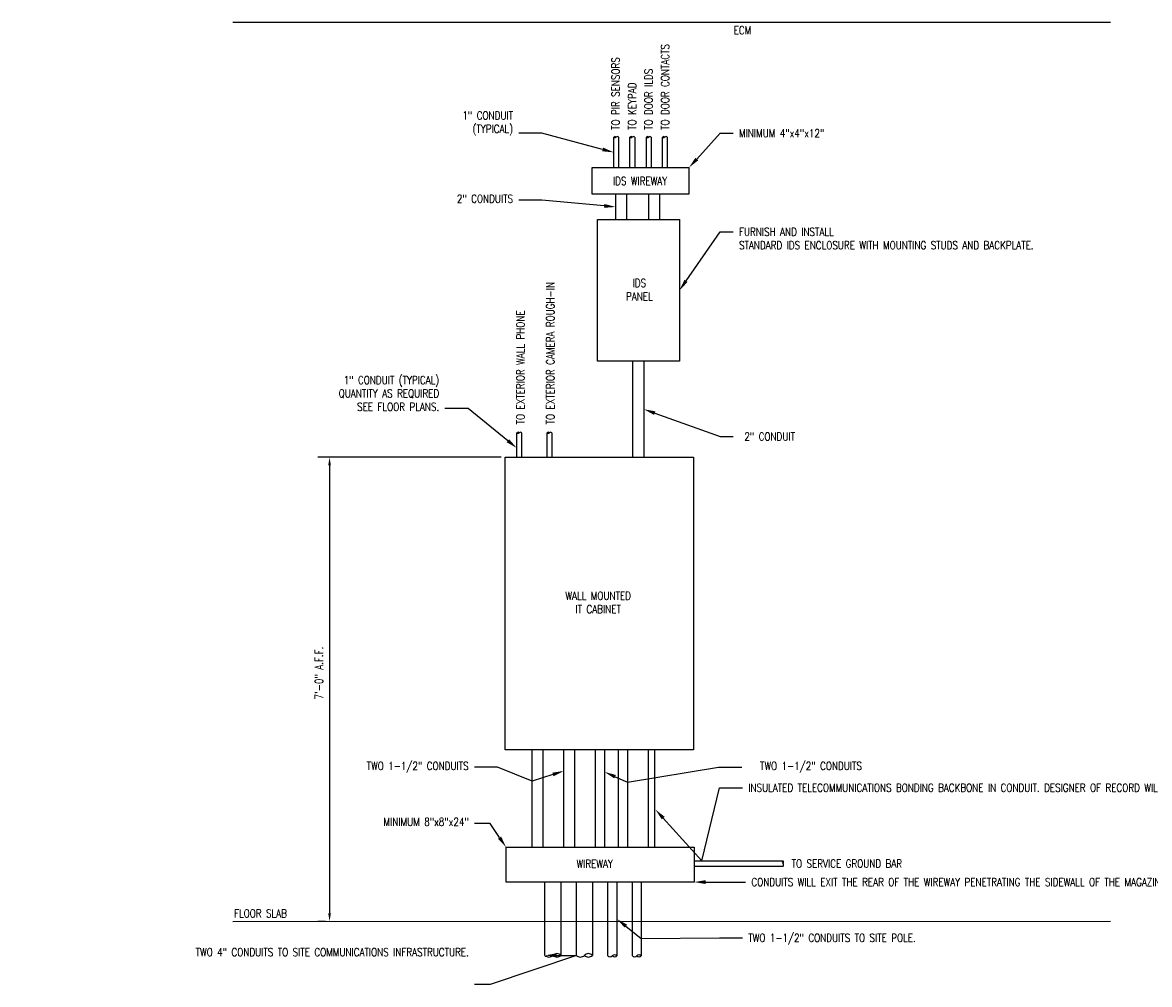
# Model space of a CAD drawing. Header units: inches. Extents: x 137 to 1274, y 388 to 568.
# Tile 1 of 2: x 347 to 558, y 388 to 568. Entities that reach past the tile are written whole.
import ezdxf
from ezdxf import colors
from ezdxf.entities.mleader import LeaderData, LeaderLine
from ezdxf.math import Vec2, Vec3

# ---------------------------------------------------------------- set-up
doc = ezdxf.new("R2010")
doc.units = ezdxf.units.IN
doc.header["$MEASUREMENT"] = 0
for name, color, linetype, lineweight in [('S-ANNO-NOTE', 2, 'Continuous', 35), ('T-ANNO-DIMS', 1, 'Continuous', 25), ('T-ANNO-SYMB', 2, 'Continuous', 25), ('T-ANNO-TEXT', 2, 'Continuous', 25), ('T-COMM-EQPM', 4, 'Continuous', 50)]:
    doc.layers.add(name, color=color, linetype=linetype, lineweight=lineweight)
doc.styles.add('Annotative', font='romans.shx', dxfattribs={"width": 0.8, "height": 0.125})
doc.dimstyles.new('Annotative', dxfattribs={"dimscale": 0, "dimtxt": 0.125, "dimasz": 0.125, "dimexe": 0.179688, "dimexo": 0.0625, "dimgap": 0.09, "dimtad": 1, "dimdec": 3, "dimzin": 3, "dimdsep": 46, "dimlunit": 4, "dimtxsty": 'Annotative', "dimcen": 0.09, "dimclrt": 2, "dimazin": 2, "dimtfac": 1, "dimtdec": 3, "dimtmove": 1, "dimatfit": 3, "dimfxl": 1, "dimtfill": 1, "dimfrac": 2, "dimtolj": 1, "dimtzin": 0, "dimarcsym": 0})

# ---------------------------------------------------------------- blocks, each defined once
blk = doc.blocks.new('*D4')
at = {"layer": 'Defpoints', "color": 0, "transparency": 16777216}
for p in [(437.24, 486.87), (404.42, 400.15), (404.43, 400.15)]:
    blk.add_point(p, dxfattribs=at)
at = {"layer": 'T-ANNO-DIMS', "color": 0, "lineweight": -2, "transparency": 16777216}
for p, q in [((436.49, 486.87), (402.26, 486.87)), ((404.42, 485.37), (404.42, 401.65)), ((403.68, 400.15), (402.26, 400.15))]:
    blk.add_line(p, q, dxfattribs=at)
at = {"layer": 'T-ANNO-DIMS', "color": 0, "transparency": 16777216}
for points in [[(404.17, 485.37), (404.67, 485.37), (404.42, 486.87)], [(404.17, 401.65), (404.67, 401.65), (404.42, 400.15)]]:
    blk.add_solid(points, dxfattribs=at)
at = {"layer": 'T-ANNO-DIMS', "color": 2, "lineweight": -3, "transparency": 16777216, "insert": (402.45, 446.54), "char_height": 1.5, "attachment_point": 5, "rotation": 90, "style": 'Annotative', "bg_fill": 3, "box_fill_scale": 1.25, "bg_fill_color": 256, "bg_fill_true_color": 13158600, "bg_fill_transparency": 0}
blk.add_mtext('\\A1;7\'-0" A.F.F.', dxfattribs=at)

msp = doc.modelspace()

# ---------------------------------------------------------------- linework, layer by layer
at = {"layer": 'T-ANNO-SYMB', "color": 250, "lineweight": -3}
for p, q in [((550.2937, 568.0666), (386.3637, 568.0666)), ((386.3637, 400.138), (550.2937, 400.214))]:
    msp.add_line(p, q, dxfattribs=at)
at = {"layer": 'T-COMM-EQPM', "lineweight": -3}
for p, q in [((456.3984, 393.7209), (456.3984, 407.5022)), ((458.0713, 407.5022), (458.0713, 393.7209)), ((460.9709, 393.7209), (460.9709, 407.5022)), ((462.6437, 407.5022), (462.6437, 393.7209))]:
    msp.add_line(p, q, dxfattribs=at)
for points in [[(457.5083, 540.9597), (457.5083, 546.6594)], [(458.3926, 546.6594), (458.3926, 540.9597)], [(460.5197, 540.9597), (460.5197, 546.6594)], [(461.404, 546.6594), (461.404, 540.9597)], [(463.5863, 540.9597), (463.5863, 546.6594)], [(464.4706, 546.6594), (464.4706, 540.9597)], [(466.5977, 540.9597), (466.5977, 546.6594)], [(467.4819, 546.6594), (467.4819, 540.9597)], [(457.8701, 531.2616), (457.8701, 535.9741)], [(459.8895, 535.9741), (459.8895, 531.2616)], [(464.0215, 531.2616), (464.0215, 535.9741)], [(466.0408, 535.9741), (466.0408, 531.2616)], [(461.0839, 486.8667), (461.0839, 504.7887)], [(463.121, 504.7887), (463.121, 486.8667)], [(439.4069, 486.8667), (439.4069, 491.4301)], [(440.2912, 491.4301), (440.2912, 486.8667)], [(445.0386, 486.8667), (445.0386, 491.4301)], [(445.9229, 491.4301), (445.9229, 486.8667)], [(442.273, 414.0207), (442.273, 432.1916)], [(444.273, 432.1916), (444.273, 414.0207)], [(448.1926, 414.0207), (448.1926, 432.1916)], [(450.1926, 432.1916), (450.1926, 414.0207)], [(454.1122, 414.0207), (454.1122, 432.1916)], [(455.785, 432.1916), (455.785, 414.0207)], [(458.3967, 414.0207), (458.3967, 432.1916)], [(460.0695, 432.1916), (460.0695, 414.0207)], [(463.9892, 414.0207), (463.9892, 432.1916)], [(465.0838, 432.1916), (465.0838, 414.0207)], [(472.5205, 411.4989), (489.0926, 411.4989)], [(489.0926, 410.4043), (472.5205, 410.4043)], [(444.651, 393.8129), (444.651, 407.5022)], [(447.6251, 407.5022), (447.6251, 393.8129)], [(450.5247, 393.8129), (450.5247, 407.5022)], [(453.4988, 407.5022), (453.4988, 393.8129)]]:
    msp.add_lwpolyline(points, dxfattribs=at)
for points in [[(453.45, 540.9597), (471.5403, 540.9597), (471.5403, 535.9741), (453.45, 535.9741)], [(454.448, 531.2616), (469.7569, 531.2616), (469.7569, 504.7887), (454.448, 504.7887)], [(437.2431, 486.8667), (472.3868, 486.8667), (472.3868, 432.1916), (437.2431, 432.1916)], [(437.3767, 414.0207), (472.5205, 414.0207), (472.5205, 407.5022), (437.3767, 407.5022)]]:
    msp.add_lwpolyline(points, close=True, dxfattribs=at)
for centre, radius, start, end in [((457.7294, 546.4553), 0.3009, 42.721939, 137.278061), ((457.7294, 546.8635), 0.3009, 222.721939, 317.278061), ((458.1715, 546.4553), 0.3009, 42.721939, 137.278061), ((460.7408, 546.4553), 0.3009, 42.721939, 137.278061), ((460.7408, 546.8635), 0.3009, 222.721939, 317.278061), ((461.1829, 546.4553), 0.3009, 42.721939, 137.278061), ((463.8074, 546.4553), 0.3009, 42.721939, 137.278061), ((463.8074, 546.8635), 0.3009, 222.721939, 317.278061), ((464.2495, 546.4553), 0.3009, 42.721939, 137.278061), ((466.8188, 546.4553), 0.3009, 42.721939, 137.278061), ((466.8188, 546.8635), 0.3009, 222.721939, 317.278061), ((467.2609, 546.4553), 0.3009, 42.721939, 137.278061), ((439.628, 491.2259), 0.3009, 42.721939, 137.278061), ((439.628, 491.6342), 0.3009, 222.721939, 317.278061), ((440.0701, 491.2259), 0.3009, 42.721939, 137.278061), ((445.2597, 491.2259), 0.3009, 42.721939, 137.278061), ((445.2597, 491.6342), 0.3009, 222.721939, 317.278061), ((445.7018, 491.2259), 0.3009, 42.721939, 137.278061), ((489.3453, 411.2253), 0.3725, 132.721939, 227.278061), ((488.8399, 411.2253), 0.3725, 312.721939, 47.278061), ((488.8399, 410.678), 0.3725, 312.721939, 47.278061), ((445.3946, 394.4995), 1.0121, 222.721939, 317.278061), ((446.8816, 393.1263), 1.0121, 42.721939, 137.278061), ((446.8816, 394.4995), 1.0121, 222.721939, 317.278061), ((451.2682, 394.4995), 1.0121, 222.721939, 317.278061), ((452.7553, 393.1263), 1.0121, 42.721939, 137.278061), ((452.7553, 394.4995), 1.0121, 222.721939, 317.278061), ((456.8133, 394.104), 0.5647, 222.721939, 317.278061), ((457.6497, 393.3224), 0.5801, 43.389072, 136.610928), ((457.6497, 394.1194), 0.5801, 223.389072, 316.610928), ((461.3857, 394.104), 0.5647, 222.721939, 317.278061), ((462.2221, 393.3224), 0.5801, 43.389072, 136.610928), ((462.2221, 394.1194), 0.5801, 223.389072, 316.610928)]:
    msp.add_arc(centre, radius, start, end, dxfattribs=at)

# ---------------------------------------------------------------- texts
at = {"layer": 'S-ANNO-NOTE', "lineweight": -3, "insert": (490.7236, 411.7007), "char_height": 1.5, "width": 26.525499, "attachment_point": 1, "style": 'Annotative'}
msp.add_mtext('TO SERVICE GROUND BAR', dxfattribs=at)
at = {"layer": 'T-ANNO-TEXT', "lineweight": -3, "char_height": 1.5, "attachment_point": 1, "rotation": 90, "style": 'Annotative'}
for s, insert, width, line_spacing_factor in [('TO PIR SENSORS \\PTO KEYPAD \\PTO DOOR ILDS\\PTO DOOR CONTACTS', (457.1, 548.0077), 31.820554, 1.230511), ('TO EXTERIOR WALL PHONE \\PTO EXTERIOR CAMERA ROUGH-IN', (439.3166, 493.0037), 32.63941, 2.234489)]:
    msp.add_mtext(s, dxfattribs=dict(at, insert=insert, width=width, line_spacing_factor=line_spacing_factor))
at = {"layer": 'T-ANNO-TEXT', "color": 250, "lineweight": -3, "char_height": 1.5, "attachment_point": 1, "style": 'Annotative'}
for s, insert, width in [('ECM', (479.8906, 567.3693), 5.248691), ('FLOOR SLAB', (386.5813, 402.4003), 464.938702)]:
    msp.add_mtext(s, dxfattribs=dict(at, insert=insert, width=width))
at = {"layer": 'T-COMM-EQPM', "lineweight": -3, "char_height": 1.5, "attachment_point": 5, "style": 'Annotative'}
for s, insert, width in [('IDS WIREWAY', (462.4177, 538.4618), 12.892126), ('IDS\\PPANEL', (462.2789, 518.1627), 11.843193), ('WALL MOUNTED\\PIT CABINET', (454.5908, 459.7293), 18.211354), ('WIREWAY', (453.9437, 410.9318), 11.779252)]:
    msp.add_mtext(s, dxfattribs=dict(at, insert=insert, width=width))

# ---------------------------------------------------------------- leaders
at = {"layer": 'S-ANNO-NOTE', "lineweight": -3}
ml = msp.add_multileader_mtext('Standard', dxfattribs=at)
ml.set_content('FURNISH AND INSTALL\\PSTANDARD IDS ENCLOSURE WITH MOUNTING STUDS AND BACKPLATE.', color=2, style='Annotative')
ml.set_leader_properties(color=1)
ml.build(insert=Vec2(0, 0))
ml.multileader.update_dxf_attribs({"text_right_attachment_type": 4, "dogleg_length": 0.36, "arrow_head_size": 2.16, "scale": 12})
ctx = ml.context
ctx.base_point, ctx.scale, ctx.char_height, ctx.arrow_head_size, ctx.landing_gap_size, ctx.plane_origin = Vec3(479.8088, 528.9649), 12, 1.5, 2.16, 1.08, Vec3(525.5971, 483.9192)
ctx.right_attachment = 4
notes = []
notes.append((ctx, [(1, (1, 1, 0), (477.3927, 528.9649), (1, 0), 2.4161, [(0, [(469.7569, 518.0251)], 0, [])])]))
ctx.mtext.insert, ctx.mtext.width, ctx.mtext.flow_direction = Vec3(480.8888, 529.7149), 25.25271, 5
ml = msp.add_multileader_mtext('Standard', dxfattribs=at)
ml.set_content('1" CONDUIT (TYPICAL)\\PQUANTITY AS REQUIRED\\PSEE FLOOR PLANS.', color=2, style='Annotative')
ml.set_leader_properties(color=1)
ml.build(insert=Vec2(0, 0))
ml.multileader.update_dxf_attribs({"dogleg_length": 0.36, "arrow_head_size": 2.16, "scale": 12})
ctx = ml.context
ctx.base_point, ctx.scale, ctx.char_height, ctx.arrow_head_size, ctx.landing_gap_size, ctx.plane_origin = Vec3(402.735, 501.2826), 12, 1.5, 2.16, 1.08, Vec3(433.9578, 492.1475)
ctx.right_attachment, ctx.text_align_type = 3, 2
notes.append((ctx, [(0, (1, 1, 0), (430.3007, 495.9969), (-1, 0), 4.32, [(0, [(439.4069, 488.5723)], 0, [])])]))
ctx.mtext.insert, ctx.mtext.width, ctx.mtext.defined_height, ctx.mtext.alignment, ctx.mtext.flow_direction = Vec3(424.9007, 502.0326), 21.986549, 5.4327, 3, 5
at = {"layer": 'T-ANNO-DIMS'}
ml = msp.add_multileader_mtext('Standard', dxfattribs=at)
ml.set_content('1" CONDUIT\\P(TYPICAL)', color=2, style='Annotative')
ml.set_leader_properties()
ml.build(insert=Vec2(0, 0))
ml.multileader.update_dxf_attribs({"dogleg_length": 0.36, "arrow_head_size": 2.16, "scale": 12})
ctx = ml.context
ctx.base_point, ctx.scale, ctx.char_height, ctx.arrow_head_size, ctx.landing_gap_size, ctx.plane_origin = Vec3(427.3252, 550.4561), 12, 1.5, 2.16, 1.08, Vec3(452.0592, 547.3847)
ctx.right_attachment, ctx.text_align_type = 3, 2
notes.append((ctx, [(0, (1, 1, 0), (444.0909, 547.3847), (-1, 0), 4.32, [(0, [(457.5083, 543.8096)], 0, [])])]))
ctx.mtext.insert, ctx.mtext.width, ctx.mtext.alignment, ctx.mtext.flow_direction = Vec3(438.6909, 551.4561), 18.73056, 3, 5
ml = msp.add_multileader_mtext('Standard', dxfattribs=at)
ml.set_content('MINIMUM 4"x4"x12"', color=2, style='Annotative')
ml.set_leader_properties()
ml.build(insert=Vec2(0, 0))
ml.multileader.update_dxf_attribs({"dogleg_length": 0.36, "arrow_head_size": 2.16, "scale": 12})
ctx = ml.context
ctx.base_point, ctx.scale, ctx.char_height, ctx.arrow_head_size, ctx.landing_gap_size, ctx.plane_origin = Vec3(479.8088, 547.3847), 12, 1.5, 2.16, 1.08, Vec3(501.7987, 539.2027)
ctx.right_attachment = 3
notes.append((ctx, [(0, (1, 1, 0), (477.3927, 547.3847), (1, 0), 2.4161, [(0, [(471.5403, 540.9597)], 0, [])])]))
ctx.mtext.insert, ctx.mtext.width, ctx.mtext.flow_direction = Vec3(480.8888, 548.1347), 18.73056, 5
ml = msp.add_multileader_mtext('Standard', dxfattribs=at)
ml.set_content('2" CONDUITS', color=2, style='Annotative')
ml.set_leader_properties()
ml.build(insert=Vec2(0, 0))
ml.multileader.update_dxf_attribs({"dogleg_length": 0.36, "arrow_head_size": 2.16, "scale": 12})
ctx = ml.context
ctx.base_point, ctx.scale, ctx.char_height, ctx.arrow_head_size, ctx.landing_gap_size, ctx.plane_origin = Vec3(426.1252, 535.1547), 12, 1.5, 2.16, 1.08, Vec3(452.421, 537.1929)
ctx.right_attachment, ctx.text_align_type = 3, 2
notes.append((ctx, [(0, (1, 1, 0), (444.0909, 534.869), (-1, 0), 4.32, [(0, [(457.8701, 533.6178)], 0, [])])]))
ctx.mtext.insert, ctx.mtext.width, ctx.mtext.alignment, ctx.mtext.flow_direction = Vec3(438.6909, 535.9047), 18.73056, 3, 5
ml = msp.add_multileader_mtext('Standard', dxfattribs=at)
ml.set_content('2" CONDUIT', color=2, style='Annotative')
ml.set_leader_properties()
ml.build(insert=Vec2(0, 0))
ml.multileader.update_dxf_attribs({"dogleg_length": 0.36, "arrow_head_size": 2.16, "scale": 12})
ctx = ml.context
ctx.base_point, ctx.scale, ctx.char_height, ctx.arrow_head_size, ctx.landing_gap_size, ctx.plane_origin = Vec3(479.8088, 490.7275), 12, 1.5, 2.16, 1.08, Vec3(486.7545, 490.4418)
ctx.right_attachment, ctx.text_align_type = 3, 2
notes.append((ctx, [(1, (1, 1, 0), (477.3927, 490.7275), (1, 0), 2.4161, [(0, [(463.121, 495.8277)], 0, [])])]))
ctx.mtext.insert, ctx.mtext.width, ctx.mtext.alignment, ctx.mtext.flow_direction = Vec3(491.3459, 491.4775), 18.73056, 3, 5
ml = msp.add_multileader_mtext('Standard', dxfattribs=at)
ml.set_content('\\A1;INSULATED TELECOMMUNICATIONS BONDING BACKBONE IN CONDUIT. DESIGNER OF RECORD WILL SIZE IN ACCORDANCE WITH TIA 607 AND UFC 3-580-01.', color=2, style='Annotative')
ml.set_leader_properties()
ml.build(insert=Vec2(0, 0))
ml.multileader.update_dxf_attribs({"dogleg_length": 0.36, "arrow_head_size": 2.16, "scale": 12})
ctx = ml.context
ctx.base_point, ctx.scale, ctx.char_height, ctx.arrow_head_size, ctx.landing_gap_size, ctx.plane_origin = Vec3(481.551, 425.1298), 12, 1.5, 2.16, 1.08, Vec3(479.7324, 423.6557)
notes.append((ctx, [(0, (1, 1, 0), (477.231, 425.1298), (1, 0), 4.32, [(1, [(465.2769, 421.0488), (473.9742, 411.4989)], 0, [])])]))
ctx.mtext.insert, ctx.mtext.width, ctx.mtext.flow_direction = Vec3(482.631, 425.8798), 30.658906, 5
ml = msp.add_multileader_mtext('Standard', dxfattribs=at)
ml.set_content('CONDUITS WILL EXIT THE REAR OF THE WIREWAY PENETRATING THE SIDEWALL OF THE MAGAZINE BEFORE TRANSITIONING TO BELOW GRADE. PENETRATION OF THE FOUNDATION IS NOT PERMITTED. ', color=2, style='Annotative')
ml.set_leader_properties()
ml.build(insert=Vec2(0, 0))
ml.multileader.update_dxf_attribs({"dogleg_length": 0.36, "arrow_head_size": 2.16, "scale": 12})
ctx = ml.context
ctx.base_point, ctx.scale, ctx.char_height, ctx.arrow_head_size, ctx.landing_gap_size, ctx.plane_origin = Vec3(482.1231, 407.4992), 12, 1.5, 2.16, 1.08, Vec3(485.8786, 412.1995)
notes.append((ctx, [(0, (1, 1, 0), (477.8031, 407.4992), (1, 0), 4.32, [(1, [(472.4894, 407.4992)], 0, [])])]))
ctx.mtext.insert, ctx.mtext.width, ctx.mtext.defined_height, ctx.mtext.flow_direction = Vec3(483.2031, 408.2492), 65.874079, 7.456, 5
ml = msp.add_multileader_mtext('Standard', dxfattribs=at)
ml.set_content('TWO 1-1/2" CONDUITS TO SITE POLE.', color=2, style='Annotative')
ml.set_leader_properties()
ml.build(insert=Vec2(0, 0))
ml.multileader.update_dxf_attribs({"dogleg_length": 0.36, "arrow_head_size": 2.16, "scale": 12})
ctx = ml.context
ctx.base_point, ctx.scale, ctx.char_height, ctx.arrow_head_size, ctx.landing_gap_size, ctx.plane_origin = Vec3(481.551, 397.0881), 12, 1.5, 2.16, 1.08, Vec3(471.0116, 402.5486)
notes.append((ctx, [(0, (1, 1, 0), (477.231, 397.0881), (1, 0), 4.32, [(1, [(458.0713, 400.6115), (462.6437, 396.9732)], 0, [])])]))
ctx.mtext.insert, ctx.mtext.width, ctx.mtext.flow_direction = Vec3(482.631, 397.8381), 24.153571, 5
ml = msp.add_multileader_mtext('Standard', dxfattribs=at)
ml.set_content('TWO 4" CONDUITS TO SITE COMMUNICATIONS INFRASTRUCTURE.', color=2, style='Annotative')
ml.set_leader_properties()
ml.build(insert=Vec2(0, 0))
ml.multileader.update_dxf_attribs({"text_right_attachment_type": 4, "dogleg_length": 0.36, "arrow_head_size": 2.16, "scale": 12})
ctx = ml.context
ctx.base_point, ctx.scale, ctx.char_height, ctx.arrow_head_size, ctx.landing_gap_size, ctx.plane_origin = Vec3(409.4706, 394.4089), 12, 1.5, 2.16, 1.08, Vec3(441.2074, 388.3732)
ctx.right_attachment, ctx.text_align_type = 4, 2
notes.append((ctx, [(0, (1, 1, 0), (434.3854, 388.3732), (-1, 0), 2.8691, [(1, [(444.651, 393.8129), (450.5247, 393.8129)], 0, [])])]))
ctx.mtext.insert, ctx.mtext.width, ctx.mtext.alignment, ctx.mtext.flow_direction = Vec3(430.4363, 395.1589), 22.229726, 3, 5
for ctx, leaders in notes:
    for number, flags, end, landing, length, lines in leaders:
        leader = LeaderData()
        leader.index, (leader.has_last_leader_line, leader.has_dogleg_vector, leader.attachment_direction) = number, flags
        leader.last_leader_point, leader.dogleg_vector, leader.dogleg_length = Vec3(end), Vec3(landing), length
        for number, points, colour, breaks in lines:
            line = LeaderLine()
            line.index, line.vertices, line.color, line.breaks = number, Vec3.list(points), colors.encode_raw_color(colour), breaks
            leader.lines.append(line)
        ctx.leaders.append(leader)

# ---------------------------------------------------------------- next in the draw order: dimensions: what is measured, and where the dimension line sits
at = {"layer": 'T-ANNO-DIMS', "lineweight": -3}
dim = msp.add_linear_dim(base=(404.4198, 400.1452), p1=(437.2431, 486.8667), p2=(404.4268, 400.1452), angle=90, text='7\'-0" A.F.F.', dimstyle='Annotative', override={"dimlunit": 4, "dimpost": '\\X'}, dxfattribs=at)
dim.commit()
dim.dimension.update_dxf_attribs({"geometry": '*D4', "text_midpoint": (404.4198, 446.5357), "dimtype": 160})

# ---------------------------------------------------------------- next in the draw order: leaders
at = {"layer": 'T-ANNO-DIMS'}
ml = msp.add_multileader_mtext('Standard', dxfattribs=at)
ml.set_content('TWO 1-1/2" CONDUITS ', color=2, style='Annotative')
ml.set_leader_properties()
ml.build(insert=Vec2(0, 0))
ml.multileader.update_dxf_attribs({"dogleg_length": 0.36, "arrow_head_size": 2.16, "scale": 12})
ctx = ml.context
ctx.base_point, ctx.scale, ctx.char_height, ctx.arrow_head_size, ctx.landing_gap_size, ctx.plane_origin = Vec3(407.9384, 428.9508), 12, 1.5, 2.16, 1.08, Vec3(436.9516, 434.4114)
ctx.text_align_type = 2
notes = []
notes.append((ctx, [(0, (1, 1, 0), (435.7898, 428.9508), (-1, 0), 4.32, [(1, [(448.1926, 428.2664), (442.273, 426.3342)], 0, [])])]))
ctx.mtext.insert, ctx.mtext.width, ctx.mtext.alignment, ctx.mtext.flow_direction = Vec3(430.3898, 429.9508), 24.481079, 3, 5
ml = msp.add_multileader_mtext('Standard', dxfattribs=at)
ml.set_content('TWO 1-1/2" CONDUITS ', color=2, style='Annotative')
ml.set_leader_properties()
ml.build(insert=Vec2(0, 0))
ml.multileader.update_dxf_attribs({"dogleg_length": 0.36, "arrow_head_size": 2.16, "scale": 12})
ctx = ml.context
ctx.base_point, ctx.scale, ctx.char_height, ctx.arrow_head_size, ctx.landing_gap_size, ctx.plane_origin = Vec3(481.396, 428.9508), 12, 1.5, 2.16, 1.08, Vec3(472.6783, 434.4114)
ctx.text_align_type = 2
notes.append((ctx, [(0, (1, 1, 0), (477.076, 428.9508), (1, 0), 4.32, [(1, [(455.785, 428.0738), (460.0695, 426.1351)], 0, [])])]))
ctx.mtext.insert, ctx.mtext.width, ctx.mtext.alignment, ctx.mtext.flow_direction = Vec3(503.8475, 429.9508), 25.470892, 3, 5
ml = msp.add_multileader_mtext('Standard', dxfattribs=at)
ml.set_content('MINIMUM 8"x8"x24"', color=2, style='Annotative')
ml.set_leader_properties()
ml.build(insert=Vec2(0, 0))
ml.multileader.update_dxf_attribs({"dogleg_length": 0.36, "arrow_head_size": 2.16, "scale": 12})
ctx = ml.context
ctx.base_point, ctx.scale, ctx.char_height, ctx.arrow_head_size, ctx.landing_gap_size, ctx.plane_origin = Vec3(412.042, 418.7592), 12, 1.5, 2.16, 1.08, Vec3(431.9276, 417.5958)
ctx.right_attachment, ctx.text_align_type = 3, 2
notes.append((ctx, [(0, (1, 1, 0), (434.3854, 418.4734), (-1, 0), 2.8691, [(0, [(437.3767, 414.0207)], 0, [])])]))
ctx.mtext.insert, ctx.mtext.width, ctx.mtext.alignment, ctx.mtext.flow_direction = Vec3(430.4363, 419.5092), 18.73056, 3, 5
for ctx, leaders in notes:
    for number, flags, end, landing, length, lines in leaders:
        leader = LeaderData()
        leader.index, (leader.has_last_leader_line, leader.has_dogleg_vector, leader.attachment_direction) = number, flags
        leader.last_leader_point, leader.dogleg_vector, leader.dogleg_length = Vec3(end), Vec3(landing), length
        for number, points, colour, breaks in lines:
            line = LeaderLine()
            line.index, line.vertices, line.color, line.breaks = number, Vec3.list(points), colors.encode_raw_color(colour), breaks
            leader.lines.append(line)
        ctx.leaders.append(leader)

doc.saveas('drawing.dxf')
